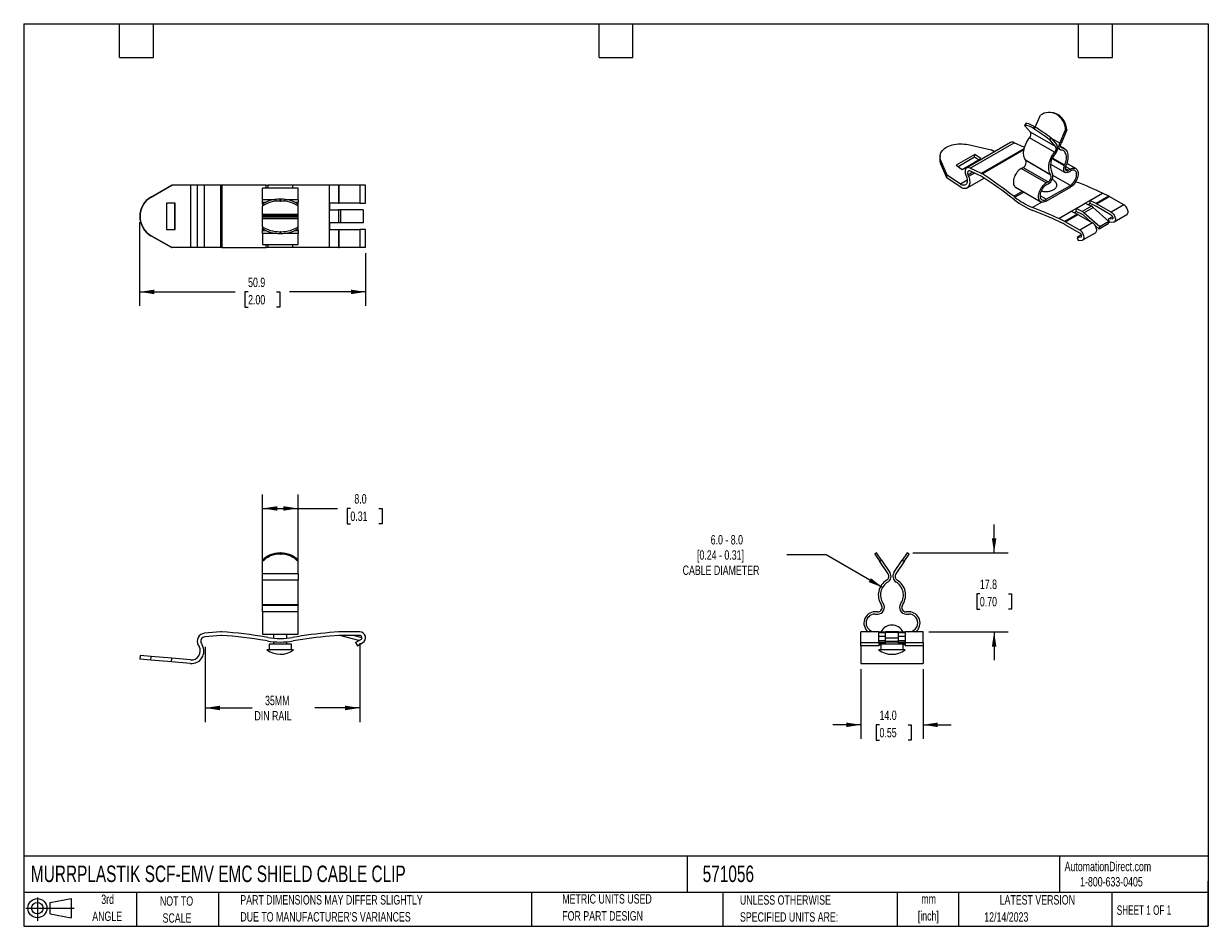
# Model space of a CAD drawing. Header units: millimetres. Extents: x 6 to 273, y 6 to 210.
import ezdxf

# ---------------------------------------------------------------- set-up
doc = ezdxf.new("R2010")
doc.units = ezdxf.units.MM
doc.layers.add('DIMENSIONS', color=140, linetype='Continuous', lineweight=25)
doc.layers.add('TEXT', color=140, linetype='Continuous', lineweight=25)
doc.layers.add('SLD-DEFPOINTS', color=7, linetype='Continuous')
doc.styles.add('SLDTEXTSTYLE0', font='TXT', dxfattribs={"width": 0.7})
doc.styles.add('SLDTEXTSTYLE1', font='TXT', dxfattribs={"width": 0.65})
doc.dimstyles.new('SLDDIMSTYLE0', dxfattribs={"dimtxt": 2.158008, "dimasz": 3.302, "dimexe": 0, "dimexo": 0.0625, "dimgap": 0.539502, "dimtad": 0, "dimtih": 1, "dimtoh": 1, "dimrnd": 1e-09, "dimzin": 4, "dimdsep": 46, "dimtxsty": 'SLDTEXTSTYLE0', "dimsah": 1, "dimcen": 0.09, "dimadec": 0, "dimazin": 1, "dimtfac": 1, "dimtofl": 0, "dimtmove": 0, "dimatfit": 3, "dimfxl": 0, "dimfrac": 2, "dimtolj": 1, "dimtzin": 12, "dimarcsym": 0})
doc.dimstyles.new('SLDDIMSTYLE1', dxfattribs={"dimtxt": 2.158008, "dimasz": 3.302, "dimexe": 0, "dimexo": 0.0625, "dimgap": 0.539502, "dimtad": 0, "dimtih": 1, "dimtoh": 1, "dimrnd": 1e-09, "dimzin": 12, "dimdsep": 46, "dimtxsty": 'SLDTEXTSTYLE0', "dimsah": 1, "dimcen": 0.09, "dimadec": 0, "dimazin": 3, "dimtfac": 1, "dimtofl": 0, "dimtmove": 0, "dimatfit": 3, "dimfxl": 0, "dimfrac": 2, "dimtolj": 1, "dimtzin": 12, "dimarcsym": 0})
doc.dimstyles.new('SLDDIMSTYLE2', dxfattribs={"dimtxt": 2.158008, "dimasz": 3.302, "dimexe": 0, "dimexo": 0.0625, "dimgap": 0.539502, "dimtad": 0, "dimtih": 1, "dimtoh": 1, "dimrnd": 1e-09, "dimzin": 4, "dimdsep": 46, "dimtxsty": 'SLDTEXTSTYLE0', "dimsah": 1, "dimcen": 0.09, "dimadec": 0, "dimazin": 1, "dimtfac": 1, "dimtmove": 0, "dimatfit": 0, "dimfxl": 0, "dimfrac": 2, "dimtolj": 1, "dimtzin": 12, "dimarcsym": 0})
doc.dimstyles.new('SLDDIMSTYLE3', dxfattribs={"dimtxt": 2.158008, "dimasz": 3.302, "dimexe": 0, "dimexo": 0.0625, "dimgap": 0.539502, "dimtad": 0, "dimtih": 1, "dimtoh": 1, "dimrnd": 1e-09, "dimzin": 12, "dimdsep": 46, "dimtxsty": 'SLDTEXTSTYLE0', "dimsah": 1, "dimcen": 0.09, "dimadec": 0, "dimazin": 3, "dimtfac": 1, "dimtmove": 0, "dimatfit": 0, "dimfxl": 0, "dimfrac": 2, "dimtolj": 1, "dimtzin": 12, "dimarcsym": 0})
doc.dimstyles.new('SLDDIMSTYLE4', dxfattribs={"dimtxt": 2.158008, "dimasz": 3.302, "dimexe": 0, "dimexo": 0.0625, "dimgap": 0.539502, "dimtad": 0, "dimtih": 1, "dimtoh": 1, "dimrnd": 1e-09, "dimzin": 12, "dimdsep": 46, "dimtxsty": 'SLDTEXTSTYLE0', "dimsah": 1, "dimcen": 0, "dimadec": 0, "dimazin": 3, "dimtfac": 1, "dimtofl": 0, "dimtmove": 0, "dimatfit": 3, "dimfxl": 0, "dimfrac": 2, "dimtolj": 1, "dimtzin": 12, "dimarcsym": 0})

# ---------------------------------------------------------------- blocks, each defined once
blk = doc.blocks.new('Block11')
at = {"color": 7, "linetype": 'Continuous', "lineweight": 18}
for p, q in [((0, 2.88), (10.87, 2.88)), ((2.59, 5.31), (2.59, 0)), ((5.48, 4.17), (10.18, 5.03)), ((5.48, 1.6), (5.48, 4.17)), ((10.18, 5.03), (10.18, 0.73)), ((5.48, 1.6), (10.18, 0.73))]:
    blk.add_line(p, q, dxfattribs=at)
for radius in [2.15, 1.29]:
    blk.add_circle((2.59, 2.88), radius, dxfattribs=at)
blk = doc.blocks.new('Block12')
at = {"layer": 'SLD-DEFPOINTS'}
blk.add_blockref('Block11', (0, 0), dxfattribs=at)
blk = doc.blocks.new('_D')
at = {"layer": 'DIMENSIONS'}
for p, q in [((60.13, 87.25), (60.13, 103.59)), ((68.13, 87.25), (68.13, 103.59)), ((60.13, 100.42), (68.13, 100.42)), ((68.13, 100.42), (76.98, 100.42)), ((79.9, 100.42), (79.18, 100.42)), ((79.18, 100.42), (79.18, 96.99)), ((86.32, 100.42), (87.04, 100.42)), ((87.04, 100.42), (87.04, 96.99)), ((79.18, 96.99), (79.9, 96.99)), ((87.04, 96.99), (86.32, 96.99))]:
    blk.add_line(p, q, dxfattribs=at)
for points in [[(60.13, 100.42), (63.43, 99.91), (63.43, 100.93)], [(68.13, 100.42), (64.82, 100.93), (64.82, 99.91)]]:
    blk.add_solid(points, dxfattribs=at)
at = {"layer": 'DIMENSIONS', "char_height": 2.117, "attachment_point": 1, "style": 'SLDTEXTSTYLE0'}
for s, insert in [('8.0', (80.8, 103.63)), ('0.31', (79.9, 99.72))]:
    blk.add_mtext(s, dxfattribs=dict(at, insert=insert))
blk = doc.blocks.new('_D_1')
at = {"layer": 'DIMENSIONS'}
for p, q in [((82.02, 70.07), (82.02, 52.34)), ((47.22, 69.25), (47.22, 52.34)), ((47.22, 55.51), (57.82, 55.51)), ((82.02, 55.51), (71.91, 55.51))]:
    blk.add_line(p, q, dxfattribs=at)
for points in [[(47.22, 55.51), (50.52, 55), (50.52, 56.02)], [(82.02, 55.51), (78.72, 56.02), (78.72, 55)]]:
    blk.add_solid(points, dxfattribs=at)
at = {"layer": 'DIMENSIONS', "char_height": 2.117, "attachment_point": 1, "style": 'SLDTEXTSTYLE0'}
for s, insert in [('35MM', (60.69, 58.24)), ('DIN RAIL', (58.3, 54.81))]:
    blk.add_mtext(s, dxfattribs=dict(at, insert=insert))
blk = doc.blocks.new('_D_2')
at = {"layer": 'DIMENSIONS'}
for p, q in [((194.83, 64.24), (194.83, 48.54)), ((208.83, 64.24), (208.83, 48.54)), ((194.83, 51.71), (188.48, 51.71)), ((199.03, 51.71), (198.3, 51.71)), ((198.3, 51.71), (198.3, 48.28)), ((205.44, 51.71), (206.17, 51.71)), ((206.17, 51.71), (206.17, 48.28)), ((208.83, 51.71), (215.18, 51.71)), ((198.3, 48.28), (199.03, 48.28)), ((206.17, 48.28), (205.44, 48.28))]:
    blk.add_line(p, q, dxfattribs=at)
for points in [[(194.83, 51.71), (191.53, 52.22), (191.53, 51.2)], [(208.83, 51.71), (212.13, 51.2), (212.13, 52.22)]]:
    blk.add_solid(points, dxfattribs=at)
at = {"layer": 'DIMENSIONS', "char_height": 2.117, "attachment_point": 1, "style": 'SLDTEXTSTYLE0'}
for s, insert in [('14.0', (199.03, 54.92)), ('0.55', (199.03, 51.01))]:
    blk.add_mtext(s, dxfattribs=dict(at, insert=insert))
blk = doc.blocks.new('_D_3')
at = {"layer": 'DIMENSIONS'}
for p, q in [((224.83, 90.42), (224.83, 96.77)), ((206.55, 90.42), (228, 90.42)), ((221.62, 81.2), (220.9, 81.2)), ((220.9, 81.2), (220.9, 77.77)), ((228.03, 81.2), (228.76, 81.2)), ((228.76, 81.2), (228.76, 77.77)), ((220.9, 77.77), (221.62, 77.77)), ((228.76, 77.77), (228.03, 77.77)), ((210.1, 72.64), (228, 72.64)), ((224.83, 72.64), (224.83, 66.29))]:
    blk.add_line(p, q, dxfattribs=at)
for points in [[(224.83, 90.42), (225.34, 93.72), (224.32, 93.72)], [(224.83, 72.64), (224.32, 69.34), (225.34, 69.34)]]:
    blk.add_solid(points, dxfattribs=at)
at = {"layer": 'DIMENSIONS', "char_height": 2.117, "attachment_point": 1, "style": 'SLDTEXTSTYLE0'}
for s, insert in [('17.8', (221.62, 84.41)), ('0.70', (221.62, 80.5))]:
    blk.add_mtext(s, dxfattribs=dict(at, insert=insert))
blk = doc.blocks.new('_D_4')
at = {"layer": 'DIMENSIONS'}
for p, q in [((186.98, 89.99), (178.18, 89.99)), ((199.71, 82.64), (186.98, 89.99))]:
    blk.add_line(p, q, dxfattribs=at)
blk.add_solid([(199.71, 82.64), (197.1, 84.73), (196.59, 83.85)], dxfattribs=at)
at = {"layer": 'DIMENSIONS', "attachment_point": 1, "style": 'SLDTEXTSTYLE0'}
for s, insert, char_height in [('6.0 - 8.0', (161.02, 94.43), 2.117), ('[0.24 - 0.31]', (157.94, 91), 2.1167), ('CABLE DIAMETER', (154.7, 87.57), 2.1167)]:
    blk.add_mtext(s, dxfattribs=dict(at, insert=insert, char_height=char_height))
blk = doc.blocks.new('_D_5')
at = {"layer": 'DIMENSIONS'}
for p, q in [((32.45, 164.9), (32.45, 146)), ((83.32, 157.9), (83.32, 146)), ((32.45, 149.17), (53.95, 149.17)), ((56.87, 149.17), (56.15, 149.17)), ((56.15, 149.17), (56.15, 145.74)), ((63.29, 149.17), (64.01, 149.17)), ((64.01, 149.17), (64.01, 145.74)), ((83.32, 149.17), (66.21, 149.17)), ((56.15, 145.74), (56.87, 145.74)), ((64.01, 145.74), (63.29, 145.74))]:
    blk.add_line(p, q, dxfattribs=at)
for points in [[(32.45, 149.17), (35.76, 148.66), (35.76, 149.68)], [(83.32, 149.17), (80.02, 149.68), (80.02, 148.66)]]:
    blk.add_solid(points, dxfattribs=at)
at = {"layer": 'DIMENSIONS', "char_height": 2.117, "attachment_point": 1, "style": 'SLDTEXTSTYLE0'}
for s, insert in [('50.9', (56.87, 152.38)), ('2.00', (56.87, 148.47))]:
    blk.add_mtext(s, dxfattribs=dict(at, insert=insert))

msp = doc.modelspace()

# ---------------------------------------------------------------- linework, layer by layer
for p, q in [((238.202, 189.451), (237.909, 189.51)), ((231.979, 187.052), (231.686, 186.655)), ((234.103, 186.266), (235.279, 188.957)), ((238.852, 189.161), (238.944, 189.108)), ((238.852, 189.161), (239.145, 189.102)), ((239.238, 189.049), (238.944, 189.108)), ((239.238, 189.049), (239.145, 189.102)), ((233.013, 185.148), (231.686, 186.655)), ((238.67, 181.883), (233.013, 185.148)), ((233.677, 185.946), (233.971, 186.343)), ((233.677, 185.946), (233.77, 185.892)), ((234.062, 186.29), (233.77, 185.892)), ((234.062, 186.29), (233.971, 186.343)), ((239.608, 182.653), (240.936, 185.692)), ((241.229, 185.633), (239.901, 182.594)), ((240.936, 185.692), (241.229, 185.633)), ((228.552, 182.796), (218.653, 177.081)), ((218.974, 182.32), (224.134, 181.177)), ((219.442, 177.05), (229.341, 182.765)), ((231.574, 181.36), (221.999, 175.832)), ((231.653, 181.664), (229.341, 182.765)), ((238.45, 180.601), (232.793, 183.867)), ((237.342, 183.389), (237.635, 183.787)), ((238.67, 181.883), (237.342, 183.389)), ((239.608, 182.653), (237.613, 183.805)), ((237.635, 183.787), (238.963, 182.28)), ((239.134, 181.525), (239.738, 181.177)), ((240.652, 181.394), (239.801, 181.885)), ((239.883, 181.703), (240.121, 181.566)), ((212.662, 179.758), (212.612, 179.136)), ((212.781, 178.151), (212.83, 178.773)), ((214.235, 175.462), (212.83, 178.773)), ((220.454, 180.1), (216.247, 177.671)), ((220.405, 179.478), (216.72, 177.35)), ((217.62, 176.739), (221.828, 179.168)), ((220.405, 179.478), (220.454, 180.1)), ((221.305, 178.867), (220.405, 179.478)), ((221.828, 179.168), (220.454, 180.1)), ((231.525, 181.121), (222.182, 175.728)), ((224.877, 180.674), (224.134, 181.177)), ((231.895, 178.89), (237.552, 175.624)), ((231.96, 178.811), (231.895, 178.89)), ((231.96, 178.811), (237.617, 175.545)), ((240.657, 177.522), (237.889, 179.12)), ((240.722, 177.675), (237.958, 179.271)), ((214.186, 174.84), (212.781, 178.151)), ((216.247, 177.671), (217.62, 176.739)), ((220.045, 176.107), (218.939, 175.468)), ((221.999, 175.832), (219.442, 177.05)), ((222.048, 175.153), (219.491, 176.371)), ((230.924, 176.954), (231.366, 177.209)), ((236.581, 173.688), (230.924, 176.954)), ((231.366, 177.209), (237.023, 173.943)), ((237.527, 177.962), (240.798, 176.073)), ((240.722, 177.675), (240.657, 177.522)), ((240.841, 176.964), (241.548, 176.556)), ((240.934, 177.421), (241.99, 176.811)), ((240.954, 177.472), (241.019, 177.625)), ((243.24, 176.935), (241.201, 178.112)), ((241.99, 176.811), (241.548, 176.556)), ((241.548, 176.147), (241.99, 176.403)), ((214.186, 174.84), (214.235, 175.462)), ((217.179, 172.81), (214.186, 174.84)), ((217.228, 173.432), (214.235, 175.462)), ((218.761, 174.316), (217.228, 173.432)), ((218.449, 175.426), (218.578, 175.094)), ((218.752, 172.563), (222.61, 174.79)), ((218.939, 175.468), (219.068, 175.137)), ((220.43, 175.923), (219.068, 175.137)), ((237.023, 173.943), (236.581, 173.688)), ((236.581, 173.28), (237.023, 173.535)), ((237.552, 175.624), (237.617, 175.545)), ((237.914, 175.938), (237.849, 176.017)), ((241.99, 173.136), (238.083, 175.392)), ((243.368, 173.904), (243.019, 173.703)), ((243.368, 173.904), (243.196, 173.972)), ((34.987, 170.515), (39.63, 173.171)), ((35.057, 170.515), (39.699, 173.171)), ((39.63, 173.171), (39.699, 173.171)), ((43.933, 173.171), (39.699, 173.171)), ((43.933, 173.171), (43.933, 159.171)), ((45.42, 173.171), (43.933, 173.171)), ((45.42, 173.171), (45.42, 159.171)), ((47.063, 173.171), (45.42, 173.171)), ((47.063, 159.171), (47.063, 173.171)), ((50.679, 173.171), (47.063, 173.171)), ((50.679, 173.171), (50.679, 159.171)), ((50.938, 173.171), (50.679, 173.171)), ((50.938, 173.171), (50.938, 159.171)), ((60.93, 173.171), (50.938, 173.171)), ((68.126, 172.496), (60.126, 172.496)), ((60.126, 169.996), (60.126, 172.496)), ((60.93, 173.171), (61.32, 173.171)), ((60.93, 172.496), (60.93, 173.171)), ((66.899, 173.171), (61.32, 173.171)), ((61.32, 173.171), (61.32, 172.496)), ((75.233, 173.171), (66.899, 173.171)), ((66.899, 173.171), (66.899, 172.496)), ((68.126, 169.996), (68.126, 172.496)), ((75.233, 169.146), (75.233, 173.171)), ((77.214, 173.171), (75.233, 173.171)), ((77.214, 173.171), (77.214, 169.146)), ((77.353, 173.171), (77.214, 173.171)), ((77.353, 169.146), (77.353, 173.171)), ((82.018, 173.171), (77.353, 173.171)), ((82.018, 173.171), (82.018, 169.146)), ((83.318, 173.171), (82.018, 173.171)), ((83.318, 169.146), (83.318, 173.171)), ((229.247, 170.685), (231.247, 171.839)), ((231.57, 171.653), (229.523, 170.471)), ((229.674, 172.747), (235.331, 169.482)), ((236.581, 170.014), (235.167, 170.83)), ((236.581, 170.014), (241.99, 173.136)), ((236.581, 169.605), (241.99, 172.728)), ((246.414, 169.742), (249.26, 171.385)), ((250.661, 170.718), (247.815, 169.075)), ((250.661, 170.718), (249.26, 171.385)), ((34.987, 170.515), (35.057, 170.515)), ((40.462, 169.146), (38.52, 169.146)), ((38.52, 169.146), (38.52, 163.196)), ((40.392, 163.196), (40.392, 169.146)), ((40.462, 163.196), (40.462, 169.146)), ((60.126, 169.371), (60.126, 169.996)), ((60.126, 169.996), (63.268, 169.996)), ((60.126, 169.246), (60.126, 169.371)), ((60.126, 169.371), (60.886, 169.371)), ((60.641, 169.246), (60.126, 169.246)), ((60.126, 168.92), (60.126, 169.246)), ((60.126, 168.92), (60.126, 168.505)), ((60.126, 166.628), (60.126, 168.505)), ((64.062, 169.623), (64.061, 170.038)), ((64.192, 170.038), (64.061, 170.038)), ((64.062, 169.623), (64.191, 169.623)), ((64.192, 170.038), (64.191, 169.623)), ((64.985, 169.996), (68.126, 169.996)), ((67.367, 169.371), (68.126, 169.371)), ((68.126, 169.246), (67.612, 169.246)), ((68.126, 169.996), (68.126, 169.371)), ((68.126, 169.246), (68.126, 169.371)), ((68.126, 168.92), (68.126, 169.246)), ((68.126, 168.505), (68.126, 168.92)), ((68.126, 166.628), (68.126, 168.505)), ((77.214, 169.146), (75.233, 169.146)), ((75.233, 167.646), (75.233, 169.146)), ((75.303, 167.646), (75.303, 169.146)), ((77.214, 169.146), (77.353, 169.146)), ((82.018, 169.146), (77.353, 169.146)), ((82.018, 169.146), (83.318, 169.146)), ((229.429, 169.882), (229.153, 170.095)), ((229.523, 170.471), (229.247, 170.685)), ((235.552, 169.393), (233.468, 168.189)), ((243.268, 167.925), (245.354, 169.13)), ((246.754, 168.463), (244.668, 167.258)), ((245.062, 166.99), (247.148, 168.195)), ((245.354, 169.13), (246.414, 169.742)), ((245.354, 169.13), (246.754, 168.463)), ((246.025, 168.81), (246.464, 169.063)), ((246.464, 169.063), (246.414, 169.742)), ((247.815, 169.075), (246.414, 169.742)), ((247.864, 168.396), (246.464, 169.063)), ((250.683, 165.049), (247.148, 168.195)), ((247.914, 169.023), (250.76, 170.666)), ((251.212, 167.119), (247.914, 169.023)), ((251.212, 166.465), (247.914, 168.37)), ((254.058, 168.762), (250.76, 170.666)), ((254.058, 168.762), (251.212, 167.119)), ((68.126, 166.628), (60.126, 166.628)), ((60.126, 166.371), (60.126, 166.628)), ((60.126, 166.371), (68.126, 166.371)), ((60.126, 165.971), (60.126, 166.371)), ((68.126, 165.971), (60.126, 165.971)), ((60.126, 165.715), (60.126, 165.971)), ((60.126, 163.838), (60.126, 165.715)), ((60.126, 165.715), (68.126, 165.715)), ((61.644, 166.371), (61.626, 166.171)), ((61.626, 166.171), (61.648, 165.971)), ((68.126, 166.371), (68.126, 166.628)), ((68.126, 165.971), (68.126, 166.371)), ((68.126, 165.715), (68.126, 165.971)), ((68.126, 163.838), (68.126, 165.715)), ((75.233, 164.696), (75.233, 167.646)), ((75.233, 167.646), (77.214, 167.646)), ((77.214, 167.646), (77.214, 164.696)), ((77.771, 167.646), (77.214, 167.646)), ((77.771, 164.696), (77.771, 167.646)), ((82.77, 167.646), (77.771, 167.646)), ((82.77, 167.646), (82.77, 164.696)), ((239.361, 165.67), (242.207, 167.313)), ((240.762, 165.003), (239.361, 165.67)), ((243.608, 166.646), (240.762, 165.003)), ((240.86, 164.951), (243.706, 166.594)), ((242.207, 167.313), (243.268, 167.925)), ((242.207, 167.313), (243.608, 166.646)), ((242.879, 166.993), (243.317, 167.246)), ((243.317, 167.246), (243.268, 167.925)), ((244.668, 167.258), (243.268, 167.925)), ((244.718, 166.579), (243.317, 167.246)), ((243.706, 166.594), (247.005, 164.69)), ((246.671, 164.883), (244.915, 166.445)), ((248.597, 163.845), (245.062, 166.99)), ((251.517, 166.089), (250.542, 165.526)), ((251.389, 165.601), (250.542, 165.526)), ((250.542, 165.526), (250.824, 164.797)), ((251.389, 165.601), (251.518, 165.676)), ((251.862, 164.931), (254.708, 166.574)), ((38.52, 163.196), (40.462, 163.196)), ((60.126, 163.838), (60.126, 163.423)), ((60.126, 163.096), (60.126, 163.423)), ((60.126, 163.096), (60.641, 163.096)), ((60.126, 162.971), (60.126, 163.096)), ((60.126, 162.346), (60.126, 162.971)), ((60.126, 162.971), (60.886, 162.971)), ((64.061, 162.305), (64.062, 162.72)), ((64.191, 162.72), (64.062, 162.72)), ((64.191, 162.72), (64.192, 162.305)), ((67.367, 162.971), (68.126, 162.971)), ((67.612, 163.096), (68.126, 163.096)), ((68.126, 163.423), (68.126, 163.838)), ((68.126, 163.096), (68.126, 163.423)), ((68.126, 162.971), (68.126, 163.096)), ((68.126, 162.971), (68.126, 162.346)), ((77.214, 164.696), (75.233, 164.696)), ((75.233, 163.196), (75.233, 164.696)), ((75.233, 159.171), (75.233, 163.196)), ((75.233, 163.196), (77.214, 163.196)), ((75.303, 163.196), (75.303, 164.696)), ((77.771, 164.696), (77.214, 164.696)), ((77.214, 163.196), (77.214, 159.171)), ((77.214, 163.196), (77.353, 163.196)), ((77.353, 159.171), (77.353, 163.196)), ((77.353, 163.196), (82.018, 163.196)), ((82.77, 164.696), (77.771, 164.696)), ((82.018, 163.196), (82.018, 159.171)), ((83.318, 163.196), (82.018, 163.196)), ((83.318, 159.171), (83.318, 163.196)), ((240.811, 164.324), (239.41, 164.991)), ((244.159, 163.047), (240.86, 164.951)), ((244.159, 162.394), (240.86, 164.298)), ((247.005, 164.69), (244.159, 163.047)), ((248.45, 163.3), (247.651, 164.011)), ((250.536, 164.504), (248.45, 163.3)), ((248.45, 163.3), (248.597, 163.845)), ((250.683, 165.049), (248.597, 163.845)), ((250.536, 164.504), (250.683, 165.049)), ((251.672, 164.873), (250.824, 164.797)), ((34.987, 161.827), (35.057, 161.827)), ((39.63, 159.171), (34.987, 161.827)), ((39.699, 159.171), (35.057, 161.827)), ((60.126, 162.346), (60.126, 159.846)), ((63.268, 162.346), (60.126, 162.346)), ((64.061, 162.305), (64.192, 162.305)), ((68.126, 162.346), (64.985, 162.346)), ((68.126, 159.846), (68.126, 162.346)), ((244.463, 162.017), (243.488, 161.454)), ((243.488, 161.454), (244.336, 161.53)), ((243.488, 161.454), (243.771, 160.725)), ((243.771, 160.725), (244.618, 160.801)), ((244.336, 161.53), (244.465, 161.604)), ((244.809, 160.859), (247.655, 162.502)), ((39.63, 159.171), (39.699, 159.171)), ((43.933, 159.171), (39.699, 159.171)), ((45.42, 159.171), (43.933, 159.171)), ((47.063, 159.171), (45.42, 159.171)), ((50.679, 159.171), (47.063, 159.171)), ((50.938, 159.171), (50.679, 159.171)), ((50.938, 159.171), (60.93, 159.171)), ((60.126, 159.846), (68.126, 159.846)), ((60.93, 159.171), (60.93, 159.846)), ((61.32, 159.171), (60.93, 159.171)), ((61.32, 159.846), (61.32, 159.171)), ((66.899, 159.171), (61.32, 159.171)), ((66.899, 159.846), (66.899, 159.171)), ((75.233, 159.171), (66.899, 159.171)), ((77.214, 159.171), (75.233, 159.171)), ((77.214, 159.171), (77.353, 159.171)), ((82.018, 159.171), (77.353, 159.171)), ((83.318, 159.171), (82.018, 159.171)), ((60.126, 88.762), (60.126, 88.482)), ((60.126, 85.699), (60.126, 88.482)), ((64.061, 90.14), (64.062, 90.42)), ((64.061, 90.14), (64.192, 90.14)), ((64.191, 90.42), (64.062, 90.42)), ((64.191, 90.42), (64.192, 90.14)), ((68.126, 88.482), (68.126, 88.762)), ((68.126, 85.699), (68.126, 88.482)), ((198.375, 90.42), (197.961, 90.14)), ((197.961, 90.14), (199.079, 88.482)), ((199.493, 88.762), (198.375, 90.42)), ((199.079, 88.482), (199.493, 88.762)), ((200.956, 85.699), (199.079, 88.482)), ((199.493, 88.762), (201.371, 85.979)), ((202.283, 85.979), (204.161, 88.762)), ((204.575, 88.482), (202.698, 85.699)), ((205.279, 90.42), (204.161, 88.762)), ((204.161, 88.762), (204.575, 88.482)), ((204.575, 88.482), (205.693, 90.14)), ((205.693, 90.14), (205.279, 90.42)), ((68.126, 85.699), (60.126, 85.699)), ((60.126, 84.285), (60.126, 85.699)), ((68.126, 85.699), (68.126, 84.285)), ((68.126, 84.285), (60.126, 84.285)), ((60.126, 78.824), (60.126, 84.285)), ((68.126, 78.824), (68.126, 84.285)), ((60.126, 78.824), (68.126, 78.824)), ((60.126, 78.682), (60.126, 78.824)), ((60.126, 78.682), (68.126, 78.682)), ((60.126, 77.14), (60.126, 78.682)), ((68.126, 78.824), (68.126, 78.682)), ((68.126, 77.14), (68.126, 78.682)), ((199.376, 78.824), (199.467, 78.682)), ((199.887, 78.953), (199.796, 79.095)), ((203.858, 79.095), (203.767, 78.953)), ((204.187, 78.682), (204.278, 78.824)), ((68.126, 77.14), (60.126, 77.14)), ((60.126, 77.14), (60.126, 72.14)), ((68.126, 72.14), (68.126, 77.14)), ((198.627, 77.14), (198.002, 77.14)), ((198.002, 76.64), (198.627, 76.64)), ((205.652, 77.14), (205.027, 77.14)), ((205.027, 76.64), (205.652, 76.64)), ((50.679, 72.631), (47.063, 72.314)), ((60.126, 72.14), (68.126, 72.14)), ((62.626, 72.14), (62.626, 71.217)), ((65.626, 71.217), (65.626, 72.14)), ((77.214, 72.634), (75.233, 72.461)), ((82.018, 72.64), (77.353, 72.64)), ((198.852, 72.64), (194.827, 72.64)), ((194.827, 70.214), (194.827, 72.64)), ((198.852, 70.214), (198.852, 72.64)), ((198.852, 72.64), (200.352, 72.64)), ((198.852, 72.461), (200.352, 72.461)), ((203.302, 72.64), (200.352, 72.64)), ((200.352, 72.584), (200.352, 72.64)), ((200.352, 71.232), (200.352, 72.584)), ((200.352, 72.584), (203.302, 72.584)), ((203.302, 72.584), (203.302, 72.64)), ((203.302, 72.64), (204.802, 72.64)), ((203.302, 71.232), (203.302, 72.584)), ((203.302, 72.461), (204.802, 72.461)), ((204.802, 72.64), (204.802, 70.214)), ((208.827, 72.64), (204.802, 72.64)), ((208.827, 70.214), (208.827, 72.64)), ((45.659, 69.624), (45.841, 69.308)), ((46.353, 70.023), (46.534, 69.707)), ((50.749, 71.834), (47.132, 71.518)), ((61.187, 70.597), (60.796, 70.663)), ((61.32, 71.385), (60.93, 71.452)), ((61.626, 69.89), (61.626, 68.59)), ((66.626, 69.89), (61.626, 69.89)), ((62.626, 70.414), (62.626, 69.89)), ((65.626, 69.89), (65.626, 70.414)), ((66.626, 68.59), (66.626, 69.89)), ((77.284, 71.837), (75.303, 71.664)), ((82.018, 71.84), (77.353, 71.84)), ((81.834, 70.656), (77.562, 71.812)), ((82.517, 71.3), (80.522, 71.84)), ((81.07, 70.215), (82.268, 70.907)), ((81.07, 70.215), (81.47, 69.522)), ((81.47, 69.522), (82.668, 70.214)), ((194.827, 70.214), (198.852, 70.214)), ((194.827, 69.522), (194.827, 70.214)), ((198.852, 69.522), (194.827, 69.522)), ((194.827, 69.522), (194.827, 65.511)), ((198.852, 71.664), (200.352, 71.664)), ((200.352, 70.591), (198.852, 70.591)), ((198.852, 70.35), (200.252, 70.35)), ((198.852, 70.214), (198.852, 69.522)), ((200.327, 70.023), (198.852, 70.023)), ((199.327, 69.707), (198.852, 69.707)), ((199.327, 69.89), (199.327, 68.59)), ((201.827, 69.89), (199.327, 69.89)), ((200.327, 70.357), (200.327, 69.89)), ((203.302, 71.232), (200.352, 71.232)), ((200.352, 70.46), (200.352, 71.232)), ((203.302, 70.46), (200.352, 70.46)), ((204.327, 69.89), (201.827, 69.89)), ((203.302, 71.664), (204.802, 71.664)), ((203.302, 70.46), (203.302, 71.232)), ((204.802, 70.591), (203.302, 70.591)), ((203.327, 69.89), (203.327, 70.357)), ((204.802, 70.023), (203.327, 70.023)), ((203.402, 70.35), (204.802, 70.35)), ((204.327, 68.59), (204.327, 69.89)), ((204.802, 69.707), (204.327, 69.707)), ((204.802, 70.214), (208.827, 70.214)), ((204.802, 70.214), (204.802, 69.522)), ((208.827, 69.522), (204.802, 69.522)), ((208.827, 70.214), (208.827, 69.522)), ((208.827, 69.522), (208.827, 65.511)), ((32.542, 67.315), (32.473, 66.518)), ((35.057, 67.095), (32.542, 67.315)), ((34.987, 66.298), (35.057, 67.095)), ((39.699, 66.689), (35.057, 67.095)), ((39.63, 65.892), (39.699, 66.689)), ((43.933, 66.319), (39.699, 66.689)), ((67.116, 68.59), (61.126, 68.59)), ((34.987, 66.298), (32.473, 66.518)), ((39.63, 65.892), (34.987, 66.298)), ((43.863, 65.522), (39.63, 65.892)), ((194.827, 65.511), (208.827, 65.511))]:
    msp.add_line(p, q)
at = {"flags": 128}
for points in [[(212.83, 178.773), (212.731, 179.058), (212.672, 179.345), (212.656, 179.632), (212.681, 179.917), (212.747, 180.198), (212.855, 180.471), (213.003, 180.735), (213.19, 180.988), (213.414, 181.227), (213.673, 181.451), (213.966, 181.657), (214.289, 181.843), (214.641, 182.009), (215.018, 182.153), (215.417, 182.274), (215.834, 182.37), (216.267, 182.441), (216.711, 182.486), (217.163, 182.505), (217.619, 182.498), (218.076, 182.464), (218.528, 182.405), (218.974, 182.32)], [(231.895, 178.89), (231.749, 179.1), (231.631, 179.344), (231.542, 179.617), (231.484, 179.917), (231.456, 180.24), (231.461, 180.583), (231.497, 180.942), (231.563, 181.312), (231.66, 181.689), (231.786, 182.07), (231.94, 182.449), (232.12, 182.822), (232.324, 183.186), (232.549, 183.535), (232.793, 183.867)], [(239.943, 181.11), (239.789, 181.151), (239.657, 181.235), (239.552, 181.359), (239.477, 181.519), (239.436, 181.711), (239.428, 181.927), (239.456, 182.162), (239.516, 182.406), (239.608, 182.653)], [(240.121, 181.566), (240.007, 181.599), (239.913, 181.669), (239.842, 181.771), (239.797, 181.902), (239.781, 182.056), (239.793, 182.228), (239.834, 182.409), (239.901, 182.594)], [(240.121, 181.566), (240.365, 181.516), (240.591, 181.427), (240.794, 181.298), (240.974, 181.132), (241.128, 180.931), (241.254, 180.696), (241.351, 180.431), (241.418, 180.138), (241.454, 179.821), (241.458, 179.483), (241.431, 179.128), (241.372, 178.761), (241.284, 178.385), (241.165, 178.005), (241.019, 177.625)], [(237.552, 175.624), (237.406, 175.835), (237.288, 176.078), (237.199, 176.352), (237.14, 176.652), (237.113, 176.975), (237.118, 177.318), (237.153, 177.676), (237.22, 178.046), (237.317, 178.424), (237.443, 178.804), (237.597, 179.183), (237.777, 179.557), (237.981, 179.92), (238.206, 180.27), (238.45, 180.601)], [(240.722, 177.675), (240.858, 178.03), (240.965, 178.384), (241.043, 178.733), (241.09, 179.074), (241.106, 179.4), (241.091, 179.708), (241.044, 179.994), (240.967, 180.254), (240.86, 180.485), (240.725, 180.683), (240.564, 180.847), (240.378, 180.974), (240.17, 181.062), (239.943, 181.11)], [(219.442, 177.05), (219.248, 177.125), (219.062, 177.161), (218.887, 177.159), (218.728, 177.118), (218.589, 177.038), (218.473, 176.923), (218.382, 176.775), (218.319, 176.597), (218.285, 176.393), (218.282, 176.168), (218.309, 175.929), (218.365, 175.679), (218.449, 175.426)], [(219.491, 176.371), (219.352, 176.421), (219.221, 176.434), (219.103, 176.412), (219.003, 176.353), (218.925, 176.261), (218.873, 176.14), (218.848, 175.994), (218.85, 175.829), (218.882, 175.651), (218.939, 175.468)], [(230.924, 176.954), (230.693, 176.803), (230.467, 176.62), (230.248, 176.408), (230.04, 176.17), (229.848, 175.911), (229.674, 175.634), (229.522, 175.345), (229.393, 175.049), (229.291, 174.751), (229.217, 174.455), (229.171, 174.167), (229.156, 173.892), (229.171, 173.634), (229.217, 173.398), (229.291, 173.188), (229.393, 173.008), (229.522, 172.86), (229.674, 172.747), (229.674, 172.747)], [(237.498, 177.781), (237.523, 177.839), (237.564, 177.94)], [(241.548, 176.147), (241.374, 176.063), (241.205, 176.015), (241.045, 176.004), (240.898, 176.029), (240.77, 176.091), (240.662, 176.188), (240.578, 176.317), (240.521, 176.474), (240.492, 176.656), (240.491, 176.858), (240.519, 177.073), (240.575, 177.297), (240.657, 177.522)], [(240.954, 177.472), (240.886, 177.277), (240.849, 177.086), (240.843, 176.908), (240.87, 176.751), (240.927, 176.623), (241.014, 176.529), (241.124, 176.474), (241.254, 176.46), (241.398, 176.487), (241.548, 176.556)], [(241.99, 176.811), (242.221, 176.927), (242.448, 177.005), (242.667, 177.046), (242.874, 177.048), (243.066, 177.01), (243.24, 176.934), (243.393, 176.822), (243.521, 176.674), (243.623, 176.493), (243.698, 176.283), (243.743, 176.048), (243.758, 175.79), (243.743, 175.515), (243.698, 175.227), (243.623, 174.931), (243.521, 174.633), (243.393, 174.336), (243.24, 174.048), (243.066, 173.771), (242.874, 173.512), (242.667, 173.274), (242.448, 173.062), (242.221, 172.879), (241.99, 172.728)], [(241.99, 173.136), (242.192, 173.269), (242.389, 173.432), (242.578, 173.623), (242.755, 173.837), (242.916, 174.07), (243.059, 174.317), (243.18, 174.573), (243.277, 174.834), (243.347, 175.093), (243.39, 175.345), (243.405, 175.586), (243.39, 175.81), (243.347, 176.013), (243.277, 176.19), (243.18, 176.339), (243.059, 176.456), (242.916, 176.538), (242.755, 176.585), (242.578, 176.594), (242.389, 176.566), (242.192, 176.502), (241.99, 176.403)], [(219.068, 175.137), (219.175, 174.827), (219.255, 174.52), (219.307, 174.22), (219.33, 173.931), (219.325, 173.658), (219.29, 173.404), (219.227, 173.173), (219.137, 172.969), (219.021, 172.794), (218.88, 172.652), (218.716, 172.543), (218.533, 172.471), (218.333, 172.435), (218.118, 172.437), (217.891, 172.476), (217.657, 172.552), (217.419, 172.664), (217.179, 172.81)], [(218.578, 175.094), (218.667, 174.829), (218.728, 174.567), (218.761, 174.314), (218.763, 174.076), (218.736, 173.856), (218.68, 173.661), (218.596, 173.493), (218.485, 173.357), (218.351, 173.255), (218.196, 173.19), (218.022, 173.163), (217.835, 173.174), (217.637, 173.223), (217.434, 173.31), (217.228, 173.432)], [(236.581, 169.605), (236.35, 169.49), (236.123, 169.411), (235.904, 169.37), (235.697, 169.369), (235.505, 169.406), (235.331, 169.482), (235.178, 169.594), (235.05, 169.742), (234.948, 169.923), (234.873, 170.133), (234.828, 170.368), (234.813, 170.626), (234.828, 170.901), (234.873, 171.189), (234.948, 171.485), (235.05, 171.784), (235.178, 172.08), (235.331, 172.369), (235.505, 172.645), (235.697, 172.904), (235.904, 173.142), (236.123, 173.354), (236.35, 173.537), (236.581, 173.688)], [(236.581, 173.28), (236.38, 173.147), (236.182, 172.984), (235.993, 172.793), (235.816, 172.579), (235.655, 172.346), (235.512, 172.099), (235.391, 171.843), (235.295, 171.582), (235.224, 171.323), (235.181, 171.071), (235.167, 170.83), (235.181, 170.606), (235.224, 170.403), (235.295, 170.226), (235.391, 170.077), (235.512, 169.96), (235.655, 169.878), (235.816, 169.831), (235.993, 169.822), (236.182, 169.85), (236.38, 169.914), (236.581, 170.014)], [(254.708, 166.574), (254.777, 166.623), (254.871, 166.735), (254.937, 166.88), (254.972, 167.054), (254.975, 167.25), (254.946, 167.462), (254.887, 167.683), (254.798, 167.904), (254.684, 168.117), (254.547, 168.317), (254.394, 168.494), (254.229, 168.645), (254.058, 168.762)], [(251.212, 167.119), (251.383, 167.002), (251.548, 166.851), (251.701, 166.674), (251.837, 166.474), (251.952, 166.261), (252.04, 166.04), (252.1, 165.819), (252.129, 165.607), (252.126, 165.411), (252.091, 165.237), (252.025, 165.092), (251.931, 164.98), (251.812, 164.906), (251.672, 164.873)], [(251.212, 166.465), (251.314, 166.39), (251.407, 166.286), (251.483, 166.163), (251.537, 166.031), (251.563, 165.902), (251.56, 165.785), (251.528, 165.692), (251.469, 165.628), (251.389, 165.601)], [(244.618, 160.801), (244.758, 160.835), (244.878, 160.909), (244.972, 161.02), (245.037, 161.165), (245.072, 161.339), (245.076, 161.535), (245.047, 161.747), (244.987, 161.968), (244.898, 162.189), (244.784, 162.403), (244.648, 162.602), (244.495, 162.78), (244.33, 162.93), (244.159, 163.047)], [(247.655, 162.502), (247.724, 162.552), (247.818, 162.663), (247.883, 162.808), (247.918, 162.982), (247.922, 163.179), (247.893, 163.391), (247.833, 163.611), (247.745, 163.832), (247.63, 164.046), (247.494, 164.245), (247.341, 164.423), (247.176, 164.573), (247.005, 164.69)], [(244.336, 161.53), (244.416, 161.557), (244.475, 161.62), (244.507, 161.713), (244.51, 161.83), (244.484, 161.96), (244.43, 162.091), (244.353, 162.214), (244.26, 162.318), (244.159, 162.394)]]:
    msp.add_lwpolyline(points, dxfattribs=at)
for centre, radius, start, end in [((237.232, 186.144), 3.424, 61.7535, 124.76807), ((236.469, 185.376), 4.478, 4.03926, 56.45239), ((231.734, 183.639), 3.017, 49.89449, 90.91661), ((231.995, 184.663), 1.127, 315.05085, 25.49965), ((218.946, 160.934), 29.028, 50.67366, 59.29242), ((228.918, 182.055), 0.826, 59.23863, 116.30923), ((237.652, 181.398), 1.127, 315.05085, 25.49965), ((237.416, 181.555), 1.708, 315.17728, 25.12129), ((214.685, 178.984), 2.079, 175.80577, 203.62936), ((230.776, 178.339), 1.275, 297.58412, 21.73031), ((241.379, 177.62), 3.876, 135.20789, 204.42311), ((221.352, 174.486), 1.493, 56.24451, 64.36071), ((221.724, 174.478), 0.749, 56.09554, 64.35445), ((161.108, 82.175), 111.176, 52.26266, 56.70302), ((160.657, 82.059), 112.068, 52.2627, 56.70142), ((236.109, 175.24), 1.935, 298.1711, 21.14333), ((236.432, 175.073), 1.275, 297.58412, 21.73031), ((215.902, 101.512), 77.428, 64.47972, 69.22351), ((250.053, 169.445), 1.41, 59.95232, 64.48095), ((37.48, 166.171), 5.009, 119.85153, 240.14847), ((37.55, 166.171), 5.009, 119.85153, 240.14847), ((63.876, 162.794), 6.831, 88.437, 123.28539), ((64.377, 162.794), 6.831, 56.71461, 91.563), ((239.711, 182.889), 16.58, 231.67593, 248.23625), ((239.339, 182.89), 15.829, 231.67643, 248.22994), ((206.003, 95.797), 77.428, 64.47972, 69.22351), ((246.003, 166.933), 1.704, 47.75527, 63.83256), ((247.207, 167.802), 1.41, 59.95232, 64.48095), ((247.56, 167.759), 0.705, 59.95232, 64.48095), ((206.317, 95.673), 76.812, 64.47969, 69.22467), ((243, 165.373), 1.41, 59.95232, 64.48095), ((243.917, 165.729), 1.704, 47.75527, 63.83256), ((244.342, 165.815), 0.852, 47.75527, 63.83256), ((63.875, 169.133), 6.831, 236.71394, 271.55716), ((64.378, 169.133), 6.831, 268.44284, 303.28606), ((240.154, 163.73), 1.41, 59.95232, 64.48095), ((240.507, 163.687), 0.705, 59.95232, 64.48095), ((64.012, 84.758), 5.383, 89.48093, 136.21315), ((64.241, 84.758), 5.383, 43.78685, 90.51907), ((200.127, 85.14), 1, 301.22587, 33.99978), ((200.127, 85.14), 1.5, 300.87346, 33.99993), ((203.527, 85.14), 1.5, 146.00007, 239.12654), ((203.527, 85.14), 1, 146.00022, 238.77413), ((202.653, 80.94), 3.901, 120.97465, 212.84287), ((202.653, 80.94), 3.401, 121.09314, 212.84287), ((201.001, 80.94), 3.401, 327.15713, 58.90686), ((201.001, 80.94), 3.901, 327.15713, 59.02535), ((198.627, 78.14), 1.5, 270, 32.84287), ((198.627, 78.14), 1, 270, 32.84287), ((205.027, 78.14), 1.5, 147.15713, 270), ((205.027, 78.14), 1, 147.15713, 270), ((198.002, 74.64), 2.5, 90, 233.24868), ((198.002, 74.64), 2, 90, 270), ((205.652, 74.64), 2.5, 306.75132, 90), ((205.652, 74.64), 2, 270, 90), ((47.22, 70.521), 1.8, 94.99985, 209.90993), ((50.818, 71.037), 1.6, 85.69063, 94.99985), ((44.118, -27.937), 100.8, 80.39919, 86.12012), ((84.018, -27.956), 100.8, 95.00004, 99.77804), ((77.353, 71.04), 1.6, 90, 95.00004), ((82.018, 71.34), 1.3, 300.00045, 90), ((201.827, 71.307), 2.833, 28.1571, 151.904), ((44.107, 68.311), 2.8, 265.00038, 29.90993), ((47.22, 70.521), 1, 94.99985, 209.90993), ((50.818, 71.037), 0.8, 85.51233, 94.99985), ((44.118, -27.937), 100, 80.39919, 86.12213), ((64.126, 87.974), 17.625, 260.39919, 279.49315), ((64.126, 87.974), 16.825, 260.39919, 279.48644), ((84.018, -27.956), 100, 95.00004, 99.77919), ((77.353, 71.04), 0.8, 90, 95.00004), ((77.353, 71.04), 0.8, 74.85834, 90), ((82.018, 71.34), 0.5, 300.00045, 90), ((44.107, 68.311), 2, 265.00038, 29.90993), ((64.126, 72.59), 5, 233.12824, 306.77447), ((201.827, 72.59), 5, 233.21525, 306.84787)]:
    msp.add_arc(centre, radius, start, end)
for centre, major_axis, ratio, start_param, end_param in [((237.214, 184.55), (0.988, 4.901), 0.8014856, 6.0328733, 6.283182), ((235.993, 184.073), (4.024, -2.967), 0.1558568, 2.2079495, 3.1223856), ((237.214, 184.55), (0.988, 4.901), 0.8014856, 5.0924437, 6.0066045), ((235.993, 184.073), (4.024, -2.967), 0.1558568, 1.2677952, 2.1822313), ((64.126, 167.242), (5, 0), 0.5591897, 1.5839307, 2.4980915), ((64.126, 167.242), (5, 0), 0.5591897, 0.6435011, 1.5576619), ((64.126, 165.515), (5, 0), 0.5591918, 3.7850938, 4.6995299), ((64.126, 165.515), (5, 0), 0.5591918, 4.7252481, 5.6396842), ((64.126, 86.275), (5, 0), 0.8290383, 1.5836554, 2.4980915), ((64.126, 86.275), (5, 0), 0.8290383, 0.6435011, 1.5579372)]:
    msp.add_ellipse(centre, major_axis=major_axis, ratio=ratio, start_param=start_param, end_param=end_param)
for points, knots in [([(235.427, 171.896), (235.529, 171.871), (235.762, 171.813), (236.149, 171.769), (236.574, 171.759), (236.991, 171.791), (237.398, 171.863), (237.774, 171.973), (238.116, 172.119), (238.408, 172.294), (238.647, 172.497), (238.822, 172.718), (238.931, 172.955), (238.97, 173.198), (238.933, 173.442), (238.863, 173.628), (238.784, 173.727), (238.765, 173.752)], [0, 0, 0, 0, 0.0558714, 0.127633, 0.1973721, 0.2691336, 0.3388727, 0.4106343, 0.4803734, 0.5521349, 0.621874, 0.6936356, 0.7633747, 0.8351362, 0.9048753, 0.9766369, 1, 1, 1, 1]), ([(238.77, 173.755), (238.767, 173.759), (238.709, 173.851), (238.569, 174.014), (238.347, 174.238), (238.117, 174.424), (237.955, 174.521), (237.882, 174.564)], [0, 0, 0, 0, 0.0112992, 0.2699064, 0.5300594, 0.7915192, 1, 1, 1, 1]), ([(66.615, 165.971), (66.617, 165.985), (66.638, 166.117), (66.625, 166.251), (66.614, 166.371)], [0, 0, 0, 0, 0.1049734, 1, 1, 1, 1]), ([(200.252, 70.35), (200.258, 70.35), (200.269, 70.352), (200.363, 70.36), (200.506, 70.373), (200.644, 70.383), (200.713, 70.388)], [0, 0, 0, 0, 0.2520228, 0.5024175, 0.752575, 1, 1, 1, 1]), ([(200.713, 70.388), (200.79, 70.394), (200.943, 70.404), (201.221, 70.417), (201.518, 70.425), (201.828, 70.428), (202.138, 70.425), (202.436, 70.417), (202.71, 70.404), (202.949, 70.388), (203.146, 70.373), (203.291, 70.36), (203.385, 70.352), (203.396, 70.35), (203.402, 70.35)], [0, 0, 0, 0, 0.0837783, 0.1664964, 0.2487023, 0.3302967, 0.4123204, 0.4941685, 0.5769808, 0.6602991, 0.744338, 0.8293344, 0.9144036, 1, 1, 1, 1]), ([(204.824, 68.59), (204.818, 68.59), (204.805, 68.59), (204.681, 68.59), (204.479, 68.59), (204.201, 68.59), (203.855, 68.59), (203.452, 68.59), (203.003, 68.59), (202.52, 68.59), (202.018, 68.59), (201.51, 68.59), (201.012, 68.59), (200.536, 68.59), (200.097, 68.59), (199.707, 68.59), (199.378, 68.59), (199.117, 68.59), (198.937, 68.59), (198.837, 68.59), (198.837, 68.59), (198.836, 68.59)], [0, 0, 0, 0, 0.0502595, 0.1039556, 0.1576517, 0.2113478, 0.2650439, 0.31874, 0.3724361, 0.4261323, 0.4798284, 0.5335245, 0.5872206, 0.6409167, 0.6946128, 0.7483089, 0.802005, 0.8557011, 0.9093972, 0.9630933, 1, 1, 1, 1])]:
    msp.add_open_spline(points, degree=3, knots=knots)
at = {"layer": 'TEXT'}
for p, q in [((6.35, 209.55), (273.05, 209.55)), ((6.35, 209.55), (6.35, 6.35)), ((27.94, 201.93), (27.94, 209.55)), ((35.56, 201.93), (35.56, 209.55)), ((135.89, 201.93), (135.89, 209.55)), ((143.51, 201.93), (143.51, 209.55)), ((243.84, 201.93), (243.84, 209.55)), ((251.46, 201.93), (251.46, 209.55)), ((273.05, 209.55), (273.05, 6.35)), ((27.94, 201.93), (35.56, 201.93)), ((135.89, 201.93), (143.51, 201.93)), ((243.84, 201.93), (251.46, 201.93)), ((273.05, 22.126), (6.35, 22.126)), ((155.759, 22.126), (155.759, 13.97)), ((239.575, 22.126), (239.575, 13.97)), ((273.05, 6.35), (273.05, 16.51)), ((273.05, 13.97), (6.35, 13.97)), ((31.75, 13.97), (31.75, 6.35)), ((50.212, 13.97), (50.212, 6.35)), ((120.646, 13.97), (120.646, 6.35)), ((163.78, 13.97), (163.78, 6.35)), ((203.024, 13.97), (203.024, 6.35)), ((216.812, 13.97), (216.812, 6.35)), ((251.349, 13.97), (251.349, 6.35)), ((6.35, 6.35), (273.05, 6.35))]:
    msp.add_line(p, q, dxfattribs=at)

# ---------------------------------------------------------------- block references
at = {"layer": 'SLD-DEFPOINTS'}
msp.add_blockref('Block12', (6.838, 7.554), dxfattribs=at)

# ---------------------------------------------------------------- texts
at = {"layer": 'TEXT'}
for s, insert, char_height, attachment_point, style in [('MURRPLASTIK SCF-EMV EMC SHIELD CABLE CLIP', (7.966, 20.019), 3.70417, 1, 'SLDTEXTSTYLE0'), ('571056', (159.208, 20.019), 3.7042, 1, 'SLDTEXTSTYLE0'), ('AutomationDirect.com', (240.695, 20.877), 2.11667, 1, 'SLDTEXTSTYLE0'), ('1-800-633-0405', (244.192, 17.437), 2.11667, 1, 'SLDTEXTSTYLE0'), ('3rd', (25.247, 13.493), 2.1167, 2, 'SLDTEXTSTYLE0'), ('PART DIMENSIONS MAY DIFFER SLIGHTLY', (55.119, 13.367), 2.11667, 1, 'SLDTEXTSTYLE0'), ('METRIC UNITS USED', (127.604, 13.583), 2.11667, 1, 'SLDTEXTSTYLE0'), ('UNLESS OTHERWISE', (167.608, 13.334), 2.11667, 1, 'SLDTEXTSTYLE0'), ('LATEST VERSION', (234.552, 13.364), 2.11667, 2, 'SLDTEXTSTYLE0'), ('NOT TO', (40.768, 13.099), 2.1167, 2, 'SLDTEXTSTYLE0'), ('mm', (210.099, 13.574), 2.1167, 2, 'SLDTEXTSTYLE0'), ('SHEET 1 OF 1', (252.441, 11.051), 2.11667, 1, 'SLDTEXTSTYLE1'), ('ANGLE', (25.149, 9.671), 2.1167, 2, 'SLDTEXTSTYLE0'), ('SCALE', (40.865, 9.276), 2.1167, 2, 'SLDTEXTSTYLE0'), ("DUE TO MANUFACTURER'S VARIANCES", (55.119, 9.545), 2.11667, 1, 'SLDTEXTSTYLE0'), ('FOR PART DESIGN', (127.604, 9.76), 2.11667, 1, 'SLDTEXTSTYLE0'), ('SPECIFIED UNITS ARE:', (167.608, 9.512), 2.11667, 1, 'SLDTEXTSTYLE0'), ('[inch]', (210.015, 9.752), 2.1167, 2, 'SLDTEXTSTYLE0'), ('12/14/2023', (222.613, 9.513), 2.1167, 1, 'SLDTEXTSTYLE0')]:
    msp.add_mtext(s, dxfattribs=dict(at, insert=insert, char_height=char_height, attachment_point=attachment_point, style=style))

# ---------------------------------------------------------------- dimensions: what is measured, and where the dimension line sits
at = {"layer": 'DIMENSIONS'}
for base, p1, p2, dimstyle, picture, middle in [((32.454, 149.171), (83.318, 159.171), (32.454, 166.171), 'SLDDIMSTYLE1', '_D_5', (60.08, 149.171)), ((68.126, 100.42), (60.126, 85.979), (68.126, 85.979), 'SLDDIMSTYLE0', '_D', (83.11, 100.42)), ((208.827, 51.713), (194.827, 65.511), (208.827, 65.511), 'SLDDIMSTYLE2', '_D_2', (202.234, 51.713))]:
    dim = msp.add_linear_dim(base=base, p1=p1, p2=p2, dimstyle=dimstyle, dxfattribs=at)
    dim.commit()
    dim.dimension.update_dxf_attribs({"geometry": picture, "text_midpoint": middle, "dimtype": 160})
dim = msp.add_linear_dim(base=(224.827, 90.42), p1=(208.827, 72.64), p2=(205.279, 90.42), angle=90, dimstyle='SLDDIMSTYLE3', dxfattribs=at)
dim.commit()
dim.dimension.update_dxf_attribs({"geometry": '_D_3', "text_midpoint": (224.827, 81.202), "dimtype": 160})
dim = msp.add_radius_dim(center=(202.653, 80.94), mpoint=(199.708, 82.641), text='6.0 - 8.0\\P[0.24 - 0.31]\\PCABLE DIAMETER', dimstyle='SLDDIMSTYLE4', dxfattribs=at)
dim.commit()
dim.dimension.update_dxf_attribs({"geometry": '_D_4', "text_midpoint": (167.269, 89.99), "dimtype": 164})
dim = msp.add_linear_dim(base=(82.018, 55.511), p1=(47.22, 70.521), p2=(82.018, 71.34), text='35MM\\PDIN RAIL', dimstyle='SLDDIMSTYLE1', dxfattribs=at)
dim.commit()
dim.dimension.update_dxf_attribs({"geometry": '_D_1', "text_midpoint": (64.864, 55.511), "dimtype": 160})

doc.saveas('drawing.dxf')
